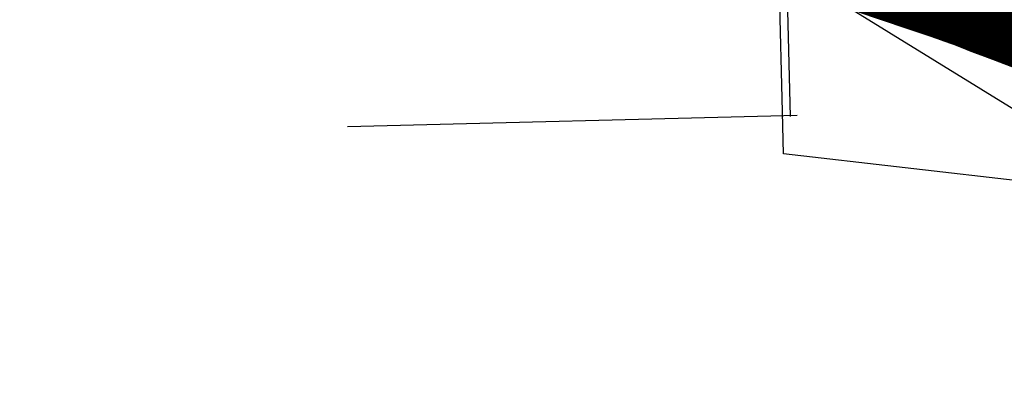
# Model space of a CAD drawing. Header units: feet. Extents: x 18803 to 104580, y -6601 to 116448.
# Tile 88 of 102: x 79730 to 83068, y 83932 to 85187. Entities that reach past the tile are written whole.
import ezdxf

# ---------------------------------------------------------------- set-up
doc = ezdxf.new("R2010")
doc.units = ezdxf.units.FT
doc.header["$LTSCALE"] = 100
doc.header["$MEASUREMENT"] = 0
doc.linetypes.add('DASHED', pattern=[0.75, 0.5, -0.25])
for name, color, linetype in [('ELPC BOLD TITLE SHEET', 3, 'Continuous'), ('ELRGOV-SECTION', 253, 'DASHED'), ('ELRP', 253, 'Continuous')]:
    doc.layers.add(name, color=color, linetype=linetype)

msp = doc.modelspace()

# ---------------------------------------------------------------- linework, layer by layer
at = {"layer": 'ELPC BOLD TITLE SHEET', "const_width": 1000}
msp.add_lwpolyline([(83579.77241223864, 85397.11279204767), (83537.72832083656, 85404.22823707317), (83529.34214625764, 85405.83253957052), (83527.3445131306, 85406.30081375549), (83510.74642167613, 85410.92028588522), (83492.2393330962, 85415.89950119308), (83492.16299431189, 85415.92015236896), (83489.91735820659, 85416.53095959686), (83464.22891976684, 85425.00181941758), (83464.21146978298, 85425.00755503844), (83464.19403018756, 85425.01329961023), (83441.84521009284, 85432.3511684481), (83428.57985004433, 85436.79582938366), (83428.45626541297, 85436.83755422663), (83393.27479119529, 85448.80584202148), (83393.2431710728, 85448.81666225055), (83393.21156071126, 85448.82743687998), (83391.560434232, 85449.39363226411), (83391.31359511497, 85449.47955961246), (83367.90614294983, 85457.75117761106), (83351.36022562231, 85463.75898862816), (83351.24430023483, 85463.80137364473), (83319.44015836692, 85475.51010790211), (83319.43359090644, 85475.51252870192), (83319.42663389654, 85475.51509099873), (83309.47603629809, 85479.1844078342), (83309.31077457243, 85479.24595244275), (83268.98222475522, 85494.41229284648), (83265.9571006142, 85495.56063780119), (83222.81851961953, 85512.08659799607), (83222.81101661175, 85512.0894711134), (83221.91818749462, 85512.43121710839), (83178.65711901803, 85528.73722572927), (83177.57084819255, 85529.13594864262), (83177.5343252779, 85529.14932569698), (83139.3654543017, 85543.09902389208), (83138.60087558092, 85543.3916102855), (83131.37665224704, 85546.28178604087), (83131.34943539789, 85546.29272545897), (83131.32221496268, 85546.30363257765), (83105.6023788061, 85556.6573685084), (83105.53452478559, 85556.68478470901), (83084.88397859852, 85565.0593932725), (83084.68564359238, 85565.13899082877), (83071.50783770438, 85570.37231038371), (83044.66527272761, 85579.57364609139), (83044.5846527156, 85579.60141306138), (83037.99025062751, 85581.88339530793), (83037.79610551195, 85581.94981161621), (83031.30615032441, 85584.14441090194), (83030.59429949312, 85584.3955302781), (83009.73753549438, 85592.06080338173), (82992.56021046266, 85598.05652905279), (82992.53267689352, 85598.06620035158), (82992.50518205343, 85598.0757975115), (82981.42567060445, 85601.967597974), (82950.1578530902, 85612.54894412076), (82950.1373617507, 85612.55588717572), (82947.61732896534, 85613.41080195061), (82947.46430620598, 85613.46223658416), (82916.49227120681, 85623.77621654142), (82916.45847248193, 85623.78740105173), (82916.42463264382, 85623.79864632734), (82901.07487490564, 85628.86733458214), (82901.07111543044, 85628.86857691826), (82901.06740274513, 85628.86980320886), (82882.83541286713, 85634.8960889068), (82882.65381578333, 85634.956808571), (82853.96714103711, 85644.65878395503), (82853.87079625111, 85644.69117092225), (82849.56799285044, 85646.12878664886), (82849.47923172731, 85646.15860996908), (82815.16881833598, 85657.7514566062), (82807.45363769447, 85660.29684356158), (82780.45553812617, 85669.41123764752), (82780.39630963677, 85669.43130806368), (82760.89121210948, 85676.06568509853), (82746.31776553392, 85681.12323265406), (82746.31150870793, 85681.12540137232), (82746.30513823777, 85681.1276112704), (82708.5049196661, 85694.22450659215)], dxfattribs=at)
at = {"layer": 'ELRGOV-SECTION', "ltscale": 50}
msp.add_line((82311.57097356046, 86064.66024406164), (82342.57928483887, 84859.96486084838), dxfattribs=at)
msp.add_lwpolyline([(53772.34086636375, 84162.24612540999), (55984.84849735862, 84214.51516001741), (61261.62732357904, 84340.41771767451), (66538.55530565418, 84469.60362926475), (71815.31926305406, 84598.78715716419), (77092.19957137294, 84731.25356226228), (82365.60317164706, 84863.66944861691)], dxfattribs=at)
at = {"layer": 'ELRP'}
for p, q in [((82314.68369288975, 84921.56814692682), (82307.4021081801, 85235.37367687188)), ((82520.50457011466, 85240.73927259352), (83204.19119700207, 84819.78209149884)), ((82319.04814332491, 84733.47877675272), (82314.68369288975, 84921.56814692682)), ((89230.87955297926, 83932.3038042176), (82319.04814332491, 84733.47877675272))]:
    msp.add_line(p, q, dxfattribs=at)

doc.saveas('drawing.dxf')
